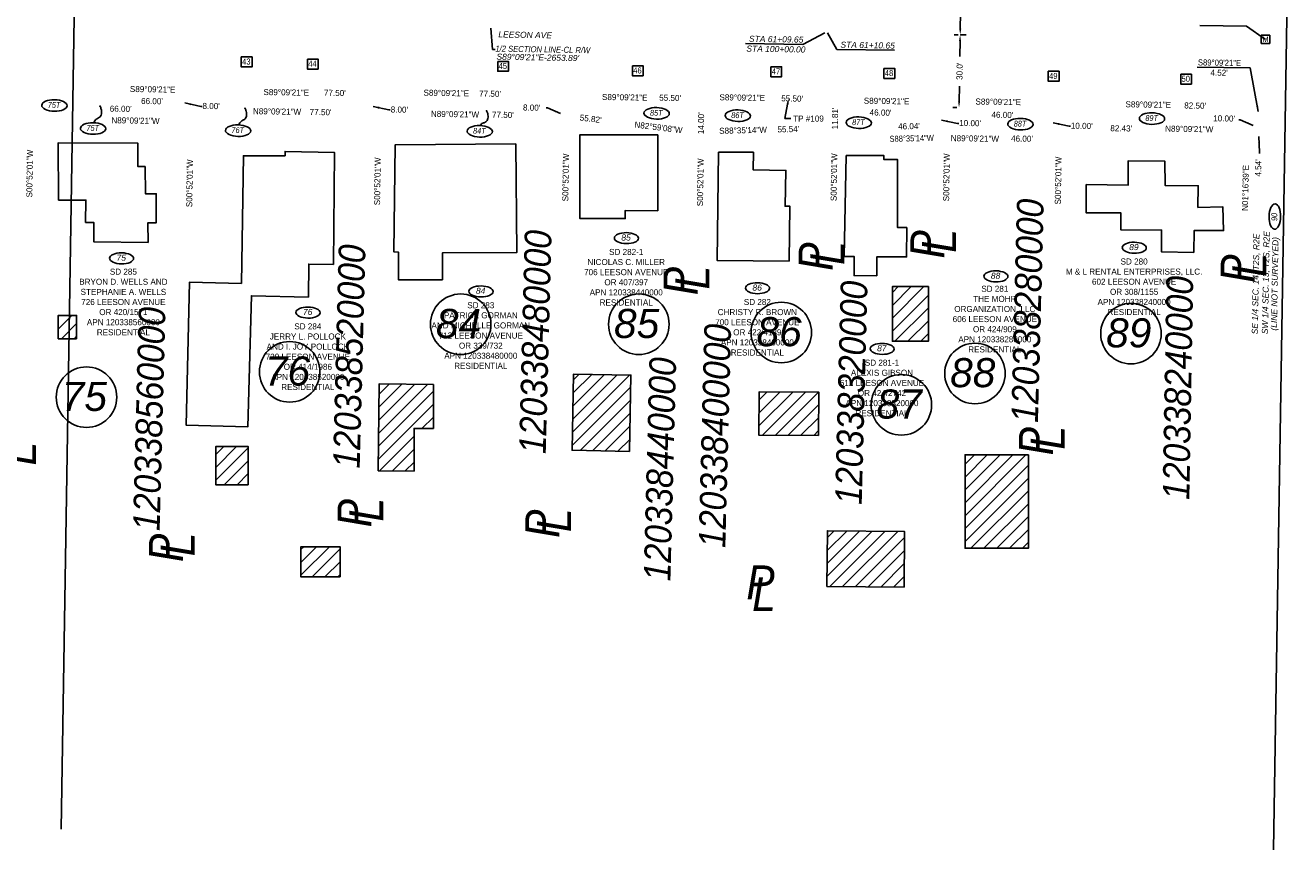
# Model space of a CAD drawing. Header units: feet. Extents: x 1372214 to 1390604, y 439650 to 444412.
# Tile 10 of 12: x 1389683 to 1390205, y 443601 to 443941. Entities that reach past the tile are written whole.
import ezdxf
from ezdxf import colors
from ezdxf.entities.mleader import LeaderData, LeaderLine
from ezdxf.enums import TextEntityAlignment as Align
from ezdxf.math import Vec2, Vec3

# ---------------------------------------------------------------- set-up
doc = ezdxf.new("R2010")
doc.units = ezdxf.units.FT
doc.header["$MEASUREMENT"] = 0
for name, color, linetype in [('BD_X_Building', 30, 'Continuous'), ('RW_P_Prelim_RW', 1, 'rowpe'), ('RW_P_Text', 130, 'Continuous'), ('RW_P_Text-Boundary', 20, 'Continuous'), ('RW_X_Text-PropMap', 10, 'Continuous'), ('SC_Scratch20', 7, 'Continuous'), ('SC_Shading1', 253, 'Continuous')]:
    doc.layers.add(name, color=color, linetype=linetype)
doc.styles.add('Slanted', font='font31.shx', dxfattribs={"height": 0.14})
doc.styles.add('Slanted-Normal', font='font31.shx', dxfattribs={"height": 0.14})
doc.styles.get("Standard").update_dxf_attribs({"font": 'arial.ttf'})
doc.styles.add('Style-font31', font='font31.shx')
doc.styles.add('Text - CenterTop 0.14 Italic', font='ariali.ttf', dxfattribs={"height": 0.14})
doc.linetypes.add('rowpe', pattern='A,1.95,-0.05,["PE-R/W",Slanted,S=1,R=0,X=0,Y=-0.06],-0.7,1.95', length=4.65)
doc.dimstyles.get("Standard").update_dxf_attribs({"dimtxt": 0.18, "dimasz": 0.18, "dimexe": 0.18, "dimexo": 0.0625, "dimgap": 0.09, "dimtad": 0, "dimtih": 1, "dimtoh": 1, "dimdec": 4, "dimzin": 0, "dimdsep": 46, "dimtxsty": 'Standard', "dimcen": 0.09, "dimadec": 0, "dimazin": 0, "dimtfac": 1, "dimtdec": 4, "dimtofl": 0, "dimtmove": 0, "dimatfit": 3, "dimfxl": 1, "dimtolj": 1, "dimtzin": 0, "dimarcsym": 0})

# ---------------------------------------------------------------- blocks, each defined once
blk = doc.blocks.new('*D848')
at = {"layer": 'Defpoints', "color": 0, "transparency": 16777216}
for p in [(1390068.36, 443967.31), (1390067.92, 443937.32), (1390068.67, 443937.31)]:
    blk.add_point(p, dxfattribs=at)
at = {"layer": 'RW_P_Text', "color": 0, "lineweight": -2, "transparency": 16777216}
for p, q in [((1390069.07, 443964.8), (1390068.98, 443958.4)), ((1390069.23, 443967.3), (1390071.61, 443967.27)), ((1390068.7, 443939.81), (1390068.8, 443946.21)), ((1390068.79, 443937.3), (1390071.17, 443937.27))]:
    blk.add_line(p, q, dxfattribs=at)
at = {"layer": 'RW_P_Text', "color": 0, "transparency": 16777216}
for points in [[(1390068.65, 443964.81), (1390069.49, 443964.79), (1390069.11, 443967.3)], [(1390068.29, 443939.81), (1390069.12, 443939.8), (1390068.67, 443937.31)]]:
    blk.add_solid(points, dxfattribs=at)
at = {"layer": 'RW_P_Text', "color": 0, "transparency": 16777216, "insert": (1390068.89, 443952.3), "char_height": 2.502, "attachment_point": 5, "rotation": 89.156, "style": 'Style-font31'}
blk.add_mtext("\\A1;30.0'", dxfattribs=at)
blk = doc.blocks.new('*D849')
at = {"layer": 'Defpoints', "color": 0, "transparency": 16777216}
for p in [(1390068.65, 443937.31), (1390068.18, 443907.31), (1390068.21, 443907.31)]:
    blk.add_point(p, dxfattribs=at)
at = {"layer": 'RW_P_Text', "color": 0, "lineweight": -2, "transparency": 16777216}
for p, q in [((1390067.78, 443937.32), (1390066.12, 443937.34)), ((1390068.59, 443934.8), (1390068.5, 443928.4)), ((1390068.22, 443909.81), (1390068.32, 443916.21)), ((1390067.34, 443907.32), (1390065.68, 443907.35))]:
    blk.add_line(p, q, dxfattribs=at)
at = {"layer": 'RW_P_Text', "color": 0, "transparency": 16777216}
for points in [[(1390068.17, 443934.81), (1390069.01, 443934.8), (1390068.63, 443937.31)], [(1390067.8, 443909.82), (1390068.64, 443909.8), (1390068.18, 443907.31)]]:
    blk.add_solid(points, dxfattribs=at)
at = {"layer": 'RW_P_Text', "color": 0, "transparency": 16777216, "insert": (1390068.41, 443922.31), "char_height": 2.502, "attachment_point": 5, "rotation": 89.156, "style": 'Style-font31'}
blk.add_mtext("\\A1;30.0'", dxfattribs=at)

msp = doc.modelspace()

# ---------------------------------------------------------------- hatches: boundary and pattern name
at = {"layer": 'SC_Shading1'}
h = msp.add_hatch(dxfattribs=at)
h.set_pattern_fill('ANSI31', color=256, scale=30)
h.paths.add_polyline_path([(1390055.56341, 443833.48008), (1390040.69788, 443833.48008), (1390040.69788, 443810.93273), (1390055.56341, 443810.93273)])
h = msp.add_hatch(dxfattribs=at)
h.set_pattern_fill('ANSI31', color=256, scale=30)
h.paths.add_polyline_path([(1389704.36433, 443812.01765), (1389696.77354, 443812.01765), (1389696.77354, 443821.6276), (1389704.36433, 443821.6276)])
h = msp.add_hatch(dxfattribs=at)
h.set_pattern_fill('ANSI31', color=256, scale=30)
h.paths.add_polyline_path([(1389932.32229, 443765.53492), (1389908.67129, 443765.99388), (1389909.28159, 443797.44422), (1389932.9326, 443796.98526)])
h = msp.add_hatch(dxfattribs=at)
h.set_pattern_fill('ANSI31', color=256, scale=30)
h.paths.add_polyline_path([(1389851.45332, 443774.99692), (1389851.46912, 443793.12893), (1389829.10483, 443793.36274), (1389828.75346, 443757.55278), (1389843.50744, 443757.43587), (1389843.50744, 443774.9897)])
h = msp.add_hatch(dxfattribs=at)
h.set_pattern_fill('ANSI31', color=256, scale=30)
h.paths.add_polyline_path([(1390010.30404, 443772.14689), (1389985.64677, 443772.25877), (1389985.72769, 443790.09045), (1390010.38496, 443789.97857)])
h = msp.add_hatch(dxfattribs=at)
h.set_pattern_fill('ANSI31', color=256, scale=30)
h.paths.add_polyline_path([(1389775.11689, 443751.81359), (1389761.75074, 443751.81359), (1389761.75074, 443767.50792), (1389775.11689, 443767.50792)])
h = msp.add_hatch(dxfattribs=at)
h.set_pattern_fill('ANSI31', color=256, scale=30)
h.paths.add_polyline_path([(1390096.79313, 443764.13073), (1390070.65389, 443764.13073), (1390070.65389, 443725.59571), (1390096.79313, 443725.59571)])
h = msp.add_hatch(dxfattribs=at)
h.set_pattern_fill('ANSI31', color=256, scale=30)
h.paths.add_polyline_path([(1390045.52137, 443709.52769), (1390013.70509, 443709.8511), (1390013.9383, 443732.79475), (1390045.75458, 443732.47135)])
h = msp.add_hatch(dxfattribs=at)
h.set_pattern_fill('ANSI31', color=256, scale=30)
h.paths.add_polyline_path([(1389813.02437, 443713.77597), (1389796.8463, 443713.77597), (1389796.8463, 443726.23043), (1389813.02437, 443726.23043)])

# ---------------------------------------------------------------- linework, layer by layer
at = {"layer": 'BD_X_Building', "elevation": 791.773}
msp.add_lwpolyline([(1389943.987, 443896.139), (1389911.90356, 443896.139), (1389911.90356, 443861.53662), (1389930.57286, 443861.53662), (1389930.5115, 443864.83601), (1389943.95667, 443864.8054)], close=True, dxfattribs=at)
at = {"layer": 'BD_X_Building'}
for points in [[(1389732.6397, 443883.005), (1389729.65635, 443882.97609), (1389729.65635, 443892.607), (1389696.776, 443892.827), (1389696.90926, 443869.18589), (1389708.21178, 443869.18589), (1389708.06398, 443859.95685), (1389711.44293, 443859.98066), (1389711.46245, 443851.98321), (1389733.84627, 443851.68775), (1389733.77785, 443859.80886), (1389737.10142, 443859.78973), (1389737.17038, 443871.7698), (1389732.73823, 443871.7698)], [(1389885.42787, 443892.37588), (1389835.76934, 443891.98819), (1389835.21669, 443847.7715), (1389837.06652, 443847.76512), (1389837.04699, 443836.35562), (1389855.21618, 443836.35562), (1389855.19294, 443847.39101), (1389885.81173, 443847.54066)], [(1389800.02818, 443829.17824), (1389800.08396, 443842.78479), (1389810.23661, 443842.62876), (1389810.72742, 443888.78053), (1389790.33751, 443889.26581), (1389790.292, 443887.483), (1389773.16317, 443887.483), (1389772.33193, 443834.79541), (1389750.86838, 443835.31917), (1389749.47683, 443776.37943), (1389774.92354, 443775.65587), (1389776.4378, 443829.7309)], [(1389998.11657, 443844.01255), (1389998.49305, 443866.61091), (1389996.44801, 443866.64407), (1389996.79567, 443881.43161), (1389983.3533, 443881.58041), (1389983.38862, 443888.8951), (1389969.026, 443888.905), (1389968.53517, 443844.203)], [(1390164.97638, 443847.62398), (1390165.20319, 443856.69036), (1390177.27726, 443856.58859), (1390177.02163, 443866.32182), (1390166.68492, 443866.15135), (1390166.85596, 443875.11596), (1390153.15185, 443875.2487), (1390153.007, 443885.236), (1390137.983, 443885.375), (1390137.95776, 443875.37488), (1390120.62427, 443875.58572), (1390120.62427, 443863.86928), (1390134.94601, 443863.87353), (1390134.94787, 443856.89383), (1390151.72328, 443856.80398), (1390151.70412, 443847.77873)], [(1390055.56341, 443833.48008), (1390040.69788, 443833.48008), (1390040.69788, 443810.93273), (1390055.56341, 443810.93273)], [(1389704.36433, 443812.01765), (1389696.77354, 443812.01765), (1389696.77354, 443821.6276), (1389704.36433, 443821.6276)], [(1389932.32229, 443765.53492), (1389908.67129, 443765.99388), (1389909.28159, 443797.44422), (1389932.9326, 443796.98526)], [(1389851.45332, 443774.99692), (1389851.46912, 443793.12893), (1389829.10483, 443793.36274), (1389828.75346, 443757.55278), (1389843.50744, 443757.43587), (1389843.50744, 443774.9897)], [(1390010.30404, 443772.14689), (1389985.64677, 443772.25877), (1389985.72769, 443790.09045), (1390010.38496, 443789.97857)], [(1389775.11689, 443751.81359), (1389761.75074, 443751.81359), (1389761.75074, 443767.50792), (1389775.11689, 443767.50792)], [(1390096.79313, 443764.13073), (1390070.65389, 443764.13073), (1390070.65389, 443725.59571), (1390096.79313, 443725.59571)], [(1390045.52137, 443709.52769), (1390013.70509, 443709.8511), (1390013.9383, 443732.79475), (1390045.75458, 443732.47135)], [(1389813.02437, 443713.77597), (1389796.8463, 443713.77597), (1389796.8463, 443726.23043), (1389813.02437, 443726.23043)]]:
    msp.add_lwpolyline(points, close=True, dxfattribs=at)
at = {"layer": 'BD_X_Building', "elevation": 786.748}
msp.add_lwpolyline([(1390021.62, 443887.621), (1390037.15253, 443887.56744), (1390037.14486, 443885.91579), (1390042.78723, 443885.91579), (1390042.83122, 443857.83761), (1390046.61081, 443857.83676), (1390046.56061, 443845.70794), (1390034.34299, 443845.82646), (1390034.28112, 443837.95622), (1390024.89098, 443838.03004), (1390024.96042, 443845.9035), (1390020.87407, 443845.90988), (1390021.62, 443887.621)], dxfattribs=at)
at = {"layer": 'RW_P_Text'}
for p, q in [((1390012.89947, 443938.12678), (1390003.81644, 443933.37953)), ((1390017.83197, 443931.27536), (1390013.89943, 443938.11205)), ((1390186.71306, 443940.84864), (1390167.42108, 443941.1879)), ((1390194.57763, 443935.45023), (1390186.71306, 443940.84864)), ((1389980.13113, 443933.72598), (1390003.81644, 443933.37953)), ((1390041.51728, 443930.92891), (1390017.83197, 443931.27536))]:
    msp.add_line(p, q, dxfattribs=at)
at = {"layer": 'RW_P_Text', "const_width": 0.378}
for points in [[(1389714.20289, 443907.82951, 1), (1389713.83526, 443907.91745, 1)], [(1389773.9854, 443906.95432, 1), (1389773.61778, 443907.04227, 1)], [(1389873.56227, 443905.9621, 1), (1389873.19464, 443906.05005, 1)]]:
    msp.add_lwpolyline(points, format="xyb", close=True, dxfattribs=at)
at = {"layer": 'RW_P_Text'}
for centre, major_axis in [((1389695.20824, 443908.18208), (5.21405, -0.119)), ((1389943.51184, 443904.94076), (5.21405, -0.119)), ((1389977.00887, 443903.96553), (5.21405, -0.119)), ((1390026.84687, 443901.07865), (5.21405, -0.119)), ((1390093.48458, 443900.48009), (5.21405, -0.119)), ((1390147.74691, 443902.78792), (5.21405, -0.119)), ((1389711.14255, 443898.68168), (5.21405, -0.119)), ((1389770.92506, 443897.80649), (5.21405, -0.119)), ((1389870.56045, 443897.51744), (5.21405, -0.119)), ((1390198.4133, 443862.35428), (0.119, 5.21405)), ((1389931.04675, 443853.47546), (4.9666, -0.06735)), ((1390140.44895, 443849.53326), (4.9666, -0.06735)), ((1389722.89929, 443845.14681), (4.9666, -0.06735)), ((1390083.39483, 443837.72453), (4.9666, -0.06735)), ((1389871.08742, 443831.50843), (4.9666, -0.06735)), ((1389985.11056, 443832.83933), (4.9666, -0.06735)), ((1389799.77268, 443822.78417), (4.9666, -0.06735)), ((1390036.49403, 443807.81369), (4.9666, -0.06735))]:
    msp.add_ellipse(centre, major_axis=major_axis, ratio=0.456699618, dxfattribs=at)
for points in [[(1389714.01907, 443907.87348), (1389714.4948, 443906.68991), (1389714.63771, 443905.66729), (1389714.24372, 443903.81708), (1389713.14098, 443902.95091), (1389711.84107, 443901.88802), (1389711.45247, 443901.05424)], [(1389773.80159, 443906.99829), (1389774.27732, 443905.81472), (1389774.42022, 443904.7921), (1389774.02624, 443902.94189), (1389772.9235, 443902.07572), (1389771.62359, 443901.01283), (1389771.23499, 443900.17905)], [(1389873.37845, 443906.00608), (1389873.85418, 443904.82251), (1389873.99709, 443903.79988), (1389873.6031, 443901.94967), (1389872.50036, 443901.0835), (1389871.24505, 443900.57631), (1389870.89331, 443899.87917)]]:
    msp.add_spline(points, degree=3, dxfattribs=at)
at = {"layer": 'RW_P_Text-Boundary'}
for p, q in [((1390192.79975, 443937.22811), (1390196.35551, 443937.22811)), ((1390192.79975, 443933.67235), (1390192.79975, 443937.22811)), ((1390196.35551, 443933.67235), (1390192.79975, 443933.67235)), ((1390196.35551, 443937.22811), (1390196.35551, 443933.67235))]:
    msp.add_line(p, q, dxfattribs=at)
for points in [[(1389772.26212, 443928.20733), (1389776.67617, 443928.20733), (1389776.67617, 443924.09959), (1389772.26212, 443924.09959)], [(1389799.52091, 443927.27946), (1389803.93495, 443927.27946), (1389803.93495, 443923.17173), (1389799.52091, 443923.17173)], [(1389878.00385, 443926.37145), (1389882.4179, 443926.37145), (1389882.4179, 443922.26372), (1389878.00385, 443922.26372)], [(1389933.51859, 443924.54116), (1389937.93263, 443924.54116), (1389937.93263, 443920.43342), (1389933.51859, 443920.43342)], [(1389990.62616, 443924.13455), (1389995.0402, 443924.13455), (1389995.0402, 443920.02681), (1389990.62616, 443920.02681)], [(1390037.25358, 443923.46274), (1390041.66762, 443923.46274), (1390041.66762, 443919.355), (1390037.25358, 443919.355)], [(1390104.99516, 443922.26745), (1390109.4092, 443922.26745), (1390109.4092, 443918.15971), (1390104.99516, 443918.15971)], [(1390159.5945, 443921.09179), (1390164.00854, 443921.09179), (1390164.00854, 443916.98405), (1390159.5945, 443916.98405)]]:
    msp.add_lwpolyline(points, close=True, dxfattribs=at)
at = {"layer": 'RW_X_Text-PropMap'}
for centre in [(1389862.72913, 443817.97494), (1389936.16332, 443817.97494), (1389994.91467, 443814.58383), (1390139.07321, 443814.11194), (1389792.206, 443798.35064), (1390074.76095, 443797.68644), (1389708.45722, 443787.90009), (1390044.426, 443784.74063)]:
    msp.add_circle(centre, 12.48, dxfattribs=at)
at = {"layer": 'SC_Scratch20'}
for p, q in [((1389697.98049, 443609.80369), (1389708.63299, 444277.6474)), ((1390197.90378, 443601.31109), (1390208.55628, 444269.1548))]:
    msp.add_line(p, q, dxfattribs=at)

# ---------------------------------------------------------------- texts
at = {"layer": 'RW_P_Text', "style": 'Text - CenterTop 0.14 Italic'}
for s, rotation, p in [('LEESON AVE', 359.003496, (1389878.22118, 443936.25826)), ('STA 100+00.00', 359.003496, (1389980.48321, 443930.41934)), ('STA 61+09.65', 359.003496, (1389981.56763, 443934.45849)), ('STA 61+10.65', 359.003496, (1390019.28041, 443932.00766)), ('S89%%D09\'21"E-2653.89\'', 359.003496, (1389877.45685, 443927.0726)), ('SE 1/4 SEC. 14, T2S, R2E ', 89.003496, (1390191.37132, 443813.78214)), ('SW 1/4 SEC. 13, T2S, R2E ', 89.003496, (1390195.53248, 443813.85034)), ('(LINE NOT SURVEYED)', 89.003496, (1390199.25983, 443815.3255))]:
    msp.add_text(s, height=2.5, rotation=rotation, dxfattribs=at).set_placement(p)
at = {"layer": 'RW_P_Text', "style": 'Text - CenterTop 0.14 Italic', "width": 0.9}
msp.add_text('1/2 SECTION LINE-CL R/W', height=2.5, rotation=359.003496, dxfattribs=at).set_placement((1389877.00724, 443930.40179))
for s, p in [('75T', (1389695.06845, 443907.19607)), ('85T', (1389943.37205, 443903.95475)), ('86T', (1389976.86908, 443902.97952)), ('87T', (1390026.70708, 443900.09264)), ('88T', (1390093.34479, 443899.49408)), ('89T', (1390147.60712, 443901.80191)), ('75T', (1389711.00275, 443897.69567)), ('76T', (1389770.78527, 443896.82048)), ('84T', (1389870.42065, 443896.53143))]:
    msp.add_text(s, height=2.4, dxfattribs=at).set_placement(p, align=Align.CENTER)
msp.add_text('90', height=2.4, rotation=90, dxfattribs=at).set_placement((1390199.39931, 443862.21449), align=Align.CENTER)
at = {"layer": 'RW_P_Text', "style": 'Text - CenterTop 0.14 Italic'}
for s, p in [('85', (1389930.90695, 443852.48945)), ('89', (1390140.30916, 443848.54725)), ('75', (1389722.7595, 443844.1608)), ('88', (1390083.25504, 443836.73852)), ('86', (1389984.97077, 443831.85332)), ('84', (1389870.94763, 443830.52242)), ('76', (1389799.63289, 443821.79816)), ('87', (1390036.35424, 443806.82768))]:
    msp.add_text(s, height=2.5, dxfattribs=at).set_placement(p, align=Align.CENTER)
at = {"layer": 'RW_P_Text', "char_height": 2.5, "attachment_point": 1, "style": 'Slanted'}
for s, width, insert in [('\\A1;\\pxqc;SD 282-1\\PNICOLAS C. MILLER\\P706 LEESON AVENUE\\POR 407/397\\P{\\A0;APN 120338440000\\PRESIDENTIAL}', 65.3297739, (1389898.30744, 443849.03996)), ('\\A1;\\pxqc;SD 280\\PM & L RENTAL ENTERPRISES, LLC.\\P602 LEESON AVENUE\\POR 308/1155\\P{\\A0;APN 120338240000\\PRESIDENTIAL}', 65.3297739, (1390107.70964, 443845.09776)), ('\\A1;\\pxqc;SD 285\\PBRYON D. WELLS AND STEPHANIE A. WELLS\\P726 LEESON AVENUE\\POR 420/1571\\P{\\A0;APN 120338560000\\PRESIDENTIAL}', 55.5723434, (1389695.86306, 443840.90782)), ('\\A1;\\pxqc;SD 281\\PTHE MOHR \\PORGANIZATION, LLC\\P606 LEESON AVENUE\\POR 424/909\\P{\\A0;APN 120338280000\\PRESIDENTIAL}', 55.5142847, (1390055.18967, 443833.85551)), ('\\A1;\\pxqc;SD 282\\PCHRISTY R. BROWN\\P700 LEESON AVENUE\\POR 422/4189\\P{\\A0;APN 120338400000\\PRESIDENTIAL}', 65.3297739, (1389952.37125, 443828.40383)), ('\\A1;\\pxqc;SD 283\\PPATRICK GORMAN\\PAND MICHELLE GORMAN\\P712 LEESON AVENUE\\POR 339/732\\P{\\A0;APN 120338480000\\PRESIDENTIAL}', 65.3297739, (1389838.34811, 443827.07293)), ('\\A1;\\pxqc;SD 284\\PJERRY L. POLLOCK\\PAND I. JOY POLLOCK\\P720 LEESON AVENUE\\POR 414/1986\\P{\\A0;APN 120338520000\\PRESIDENTIAL}', 65.3297739, (1389767.03337, 443818.34867)), ('\\A1;\\pxqc;SD 281-1\\PALEXIS GIBSON\\P612 LEESON AVENUE\\POR 424/2742\\P{\\A0;APN 120338320000\\PRESIDENTIAL}', 65.3297739, (1390003.75472, 443803.37818))]:
    msp.add_mtext_dynamic_manual_height_columns(s, width=width, gutter_width=0.7, heights=[40.04725], dxfattribs=dict(at, insert=insert))
at = {"layer": 'RW_P_Text-Boundary'}
msp.add_text('M', height=2.16287, dxfattribs=at).set_placement((1390193.3088, 443934.36796))
at = {"layer": 'RW_P_Text-Boundary', "style": 'Slanted-Normal'}
for s, rotation, width, p in [('43', 0.1046827, 0.9, (1389772.61762, 443925.04775)), ('44', 0.1046827, 0.9, (1389799.8764, 443924.11988)), ('45', 0.1046827, 0.9, (1389878.35934, 443923.21187)), ('46', 0.1046827, 0.9, (1389933.87408, 443921.38158)), ('47', 0.1046827, 0.9, (1389990.98165, 443920.97497)), ('48', 0.1046827, 0.9, (1390037.60907, 443920.30316)), ('S89°09\'21"E', 359.1738952, 0.95, (1390166.65299, 443924.71348)), ('49', 0.1046827, 0.9, (1390105.35065, 443919.10787)), ('50', 0.1046827, 0.9, (1390159.94999, 443917.93221)), ('S88°35\'14"W', 1.4126896, 0.9, (1390039.54458, 443893.15824))]:
    msp.add_text(s, height=2.5, rotation=rotation, dxfattribs=dict(at, width=width)).set_placement(p)
for s, rotation, p in [("4.52'", 359.1738952, (1390171.84746, 443920.52825)), ('S89°09\'21"E', 359.1559594, (1389726.30921, 443913.74418)), ('S89°09\'21"E', 359.1559594, (1389781.37579, 443912.48328)), ("77.50'", 359.1559594, (1389806.31377, 443912.17932)), ('S89°09\'21"E', 359.1559594, (1389847.3687, 443912.2132)), ("77.50'", 359.1559594, (1389870.29928, 443911.83591)), ('S89°09\'21"E', 359.1559594, (1389920.96834, 443910.44554)), ("55.50'", 359.1559594, (1389944.54877, 443910.1428)), ('S89°09\'21"E', 359.1559594, (1389969.3897, 443910.32103)), ("55.50'", 359.1559594, (1389994.87407, 443909.88305)), ("66.00'", 359.1559594, (1389718.01384, 443905.63355)), ("66.00'", 359.1559594, (1389730.91955, 443908.79514)), ("8.00'", 359.1559152, (1389756.24101, 443906.75727)), ('N89°09\'21"W', 359.1559594, (1389777.04514, 443904.59686)), ("77.50'", 359.1559594, (1389800.44335, 443904.26494)), ("8.00'", 359.1559152, (1389833.85338, 443905.30322)), ("8.00'", 359.1559152, (1389888.39815, 443906.11331)), ("11.81'", 89.1330556, (1390018.23013, 443898.323)), ('S89°09\'21"E', 359.1559594, (1390028.90087, 443908.90958)), ("46.00'", 359.1559594, (1390031.31326, 443904.07551)), ('S89°09\'21"E', 359.1559594, (1390074.94556, 443908.57913)), ('S89°09\'21"E', 359.1559594, (1390136.80073, 443907.43477)), ("82.50'", 359.1559594, (1390161.02535, 443906.95359)), ('N89°09\'21"W', 359.1559594, (1389718.6761, 443900.85201)), ('N89°09\'21"W', 359.1559594, (1389850.4189, 443903.5006)), ("77.50'", 359.1559594, (1389875.60741, 443903.14071)), ("55.82'", 352.9855386, (1389911.69115, 443902.01627)), ('N82°59\'08"W', 352.9855386, (1389934.24758, 443899.12583)), ("14.00'", 89.1330556, (1389962.98373, 443896.32094)), ("10.00'", 359.1559152, (1390068.23874, 443899.72917)), ("46.00'", 359.1559594, (1390081.55088, 443903.13843)), ("10.00'", 359.1559152, (1390172.97896, 443901.66372)), ('S88°35\'14"W', 1.4126896, (1389969.32647, 443896.46796)), ("55.54'", 1.4126896, (1389993.35522, 443897.04993)), ("46.04'", 1.4126896, (1390043.10002, 443898.27491)), ("10.00'", 359.1559152, (1390114.26455, 443898.59728)), ("82.43'", 359.1559594, (1390130.55191, 443897.58389)), ('N89°09\'21"W', 359.1559594, (1390153.15185, 443897.39194)), ('N89°09\'21"W', 359.1559594, (1390064.77262, 443893.47149)), ("46.00'", 359.1559594, (1390089.63579, 443893.338)), ('S00°52\'01"W', 89.1330556, (1389686.08173, 443870.22978)), ('S00°52\'01"W', 89.1330556, (1389752.02531, 443866.23403)), ('S00°52\'01"W', 89.1330556, (1389829.47555, 443867.03084)), ('S00°52\'01"W', 89.1330556, (1389907.08372, 443868.64079)), ('S00°52\'01"W', 89.1330556, (1389962.61841, 443866.6197)), ('S00°52\'01"W', 89.1330556, (1390017.71679, 443868.74011)), ('S00°52\'01"W', 89.1330556, (1390064.09828, 443868.66507)), ('S00°52\'01"W', 89.1330556, (1390110.15596, 443867.3611)), ("4.54'", 89.1559152, (1390192.75726, 443878.82685)), ('N01°16\'39"E', 88.7225, (1390187.29642, 443864.67163))]:
    msp.add_text(s, height=2.5, rotation=rotation, dxfattribs=at).set_placement(p)
at = {"layer": 'RW_X_Text-PropMap', "style": 'Text - CenterTop 0.14 Italic', "width": 0.9}
for s, height, rotation, p in [('120338280000', 11, 88.5, (1390100.71267, 443777.26493)), ('P', 14, 90, (1390062.13442, 443845.03701)), ('L', 14, 90, (1390066.97816, 443847.4217)), ('120338480000', 11, 88.5, (1389897.77845, 443764.39248)), ('P', 14, 90, (1390016.05289, 443839.99678)), ('L', 14, 90, (1390020.89663, 443842.38148)), ('120338520000', 11, 88.5, (1389821.06682, 443758.44025)), ('P', 14, 90, (1390190.07212, 443835.04435)), ('L', 14, 90, (1390194.91586, 443837.42904)), ('P', 14, 90, (1389960.39382, 443829.90435)), ('L', 14, 90, (1389965.23756, 443832.28904)), ('120338240000', 11, 89, (1390163.13673, 443745.49924)), ('120338320000', 11, 88.5, (1390028.05074, 443743.44883)), ('120338560000', 11, 88.5, (1389738.58557, 443732.65196)), ('120338400000', 11, 88.5, (1389971.81491, 443725.66905)), ('120338440000', 11, 88.5, (1389949.16942, 443711.91384)), ('P', 14, 90, (1390106.91131, 443763.8606)), ('L', 14, 90, (1390111.75505, 443766.2453)), ('L', 14, 90, (1389687.60786, 443759.72447)), ('L', 14, 90, (1389830.77403, 443736.57815)), ('P', 14, 90, (1389825.93029, 443734.19345)), ('P', 14, 90, (1389903.37341, 443729.84835)), ('L', 14, 90, (1389908.21714, 443732.23304)), ('P', 14, 90, (1389748.20472, 443719.87272)), ('L', 14, 90, (1389753.04846, 443722.25742))]:
    msp.add_text(s, height=height, rotation=rotation, dxfattribs=at).set_placement(p)
at = {"layer": 'RW_X_Text-PropMap', "style": 'Text - CenterTop 0.14 Italic'}
for s, p in [('84', (1389852.50643, 443812.30401)), ('85', (1389925.94061, 443812.30401)), ('86', (1389984.69196, 443808.9129)), ('89', (1390128.85051, 443808.441)), ('76', (1389781.9833, 443792.6797)), ('88', (1390064.53825, 443792.0155)), ('75', (1389698.23452, 443782.22915)), ('87', (1390034.2033, 443779.06969))]:
    msp.add_text(s, height=12, dxfattribs=at).set_placement(p)
at = {"layer": 'RW_X_Text-PropMap', "style": 'Text - CenterTop 0.14 Italic', "width": 0.9}
for s, p in [('P', (1389980.47605, 443704.51953)), ('L', (1389982.86074, 443699.67579))]:
    msp.add_text(s, height=14, dxfattribs=at).set_placement(p)

# ---------------------------------------------------------------- dimensions: what is measured, and where the dimension line sits
at = {"layer": 'RW_P_Text'}
for p1, p2, distance, picture, middle in [((1390068.36144, 443967.31295), (1390067.91952, 443937.3162), 0.74633, '*D848', (1390068.88673, 443952.30358)), ((1390068.64924, 443937.30545), (1390068.20732, 443907.30871), -0.02297, '*D849', (1390068.40531, 443922.30742))]:
    dim = msp.add_aligned_dim(p1=p1, p2=p2, distance=distance, dimstyle='Standard', override={"dimscale": 13.9, "dimtih": 0, "dimtoh": 0, "dimdec": 1, "dimpost": "'", "dimtxsty": 'Style-font31', "dimaunit": 1, "dimadec": 3, "dimtdec": 1}, dxfattribs=at)
    dim.commit()
    dim.dimension.update_dxf_attribs({"geometry": picture, "text_midpoint": middle})

# ---------------------------------------------------------------- leaders
at = {"layer": 'RW_P_Prelim_RW'}
ml = msp.add_multileader_mtext('Standard', dxfattribs=at)
ml.set_content('{\\Ffont31|c0;TP #109}', color=256)
ml.set_leader_properties()
ml.build(insert=Vec2(0, 0))
ml.multileader.update_dxf_attribs({"dogleg_length": 0.125, "arrow_head_size": 2.5, "scale": 20})
ctx = ml.context
ctx.base_point, ctx.scale, ctx.char_height, ctx.arrow_head_size, ctx.landing_gap_size, ctx.plane_origin = Vec3(1389998.81955, 443902.78492, 783.34), 20, 2.5, 2.5, 1, Vec3(1389994.98191, 443894.21848, 783.34)
notes = []
notes.append((ctx, [(0, (1, 1, 0), (1389996.31955, 443902.78492, 783.34), (1, 0), 2.5, [(0, [(1389997.98828, 443911.23388, 783.34)], 0, [])])]))
ctx.mtext.insert, ctx.mtext.flow_direction = Vec3(1389999.81955, 443904.03492, 783.34), 5
at = {"layer": 'RW_P_Text'}
msp.add_leader([(1389875.18932, 443940.05119), (1389875.8625, 443931.30858), (1389876.90256, 443931.30858)], dimstyle='Standard', override={"dimscale": 12, "dimgap": 0.09, "dimtad": 0, "dimaunit": 1, "dimadec": 3}, dxfattribs=at)
at = {"layer": 'RW_P_Text-Boundary'}
for points in [[(1390191.57086, 443905.76357), (1390188.21615, 443923.69649), (1390166.34003, 443923.99436)], [(1389748.98781, 443909.21216), (1389755.54677, 443907.8081), (1389756.0763, 443907.79379)], [(1389826.60018, 443907.75811), (1389833.15914, 443906.35405), (1389833.68867, 443906.33974)], [(1389903.83639, 443904.85079), (1389898.46533, 443907.1749), (1389897.9358, 443907.18921)], [(1390060.98554, 443902.18407), (1390067.54449, 443900.78001), (1390068.07403, 443900.7657)], [(1390189.4576, 443899.95992), (1390184.08653, 443902.28403), (1390183.557, 443902.29834)], [(1390107.01135, 443901.05217), (1390113.57031, 443899.64811), (1390114.09984, 443899.6338)], [(1390191.79825, 443895.43501), (1390192.13695, 443888.91646), (1390192.12264, 443888.38693)]]:
    msp.add_leader(points, dimstyle='Standard', override={"dimscale": 13.9, "dimgap": 0.09, "dimtad": 0, "dimaunit": 1, "dimadec": 3}, dxfattribs=at)
for ctx, leaders in notes:
    for number, flags, end, landing, length, lines in leaders:
        leader = LeaderData()
        leader.index, (leader.has_last_leader_line, leader.has_dogleg_vector, leader.attachment_direction) = number, flags
        leader.last_leader_point, leader.dogleg_vector, leader.dogleg_length = Vec3(end), Vec3(landing), length
        for number, points, colour, breaks in lines:
            line = LeaderLine()
            line.index, line.vertices, line.color, line.breaks = number, Vec3.list(points), colors.encode_raw_color(colour), breaks
            leader.lines.append(line)
        ctx.leaders.append(leader)

doc.saveas('drawing.dxf')
